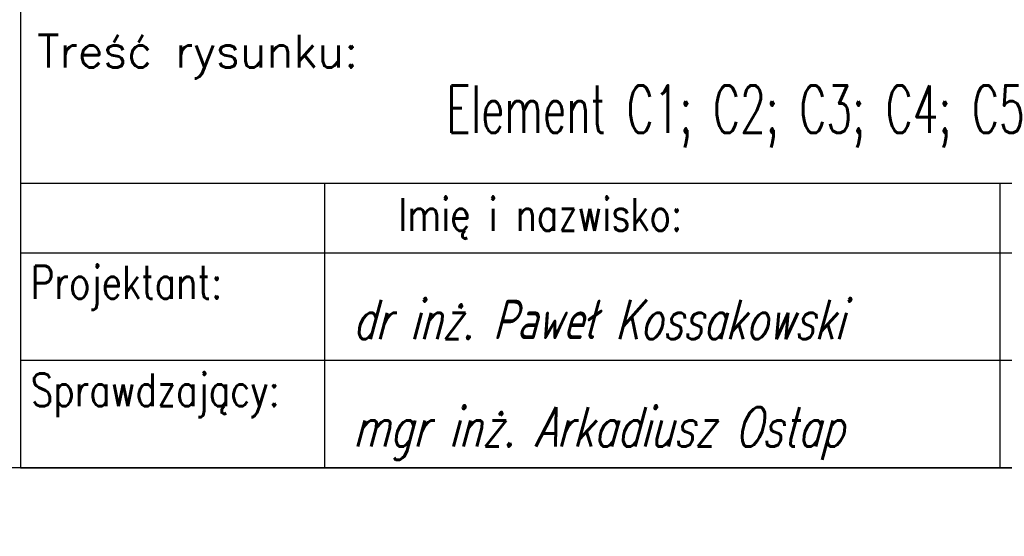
# Model space of a CAD drawing. Header units: millimetres. Extents: x -34919 to 306996, y -293018 to -145733.
# Tile 144 of 256: x 72295 to 72812, y -196154 to -195882. Entities that reach past the tile are written whole.
import ezdxf
from ezdxf.enums import TextEntityAlignment as Align

# ---------------------------------------------------------------- set-up
doc = ezdxf.new("R2010")
doc.units = ezdxf.units.MM
doc.header["$LTSCALE"] = 3
doc.layers.add('Prz', color=5, linetype='Continuous')
doc.layers.add('TABELA', color=7, linetype='Continuous')
doc.layers.add('SIATKA', color=5, linetype='Continuous', lineweight=18)
doc.styles.add('NOVE3', font='romans.shx', dxfattribs={"width": 0.7})
doc.styles.add('ROMANS', font='romans.shx')

# ---------------------------------------------------------------- blocks, each defined once
blk = doc.blocks.new('A$C72E22663')
at = {"layer": 'Prz'}
blk.add_lwpolyline([(-1140, 0), (0, 0), (0, 459.29), (-1140, 459.29)], close=True, dxfattribs=at)
at = {"layer": 'TABELA', "color": 3}
for p, q in [((-1140, 149.76), (-248.8, 149.76)), ((-979.9, 56.54), (-979.9, 149.76)), ((-624.74, 56.54), (-624.74, 149.76)), ((-1140, 113.08), (-248.8, 113.08)), ((-979.9, 0), (-979.9, 93.22)), ((-624.74, 0), (-624.74, 93.22))]:
    blk.add_line(p, q, dxfattribs=at)
at = {"layer": 'TABELA', "color": 2}
blk.add_line((-1140, 56.54), (-248.8, 56.54), dxfattribs=at)
at = {"layer": 'TABELA', "color": 4, "style": 'ROMANS'}
blk.add_text('Treść rysunku:', height=17.28, rotation=360, dxfattribs=at).set_placement((-1131.24, 210.58))
at = {"layer": 'TABELA', "color": 4, "style": 'ROMANS', "width": 0.8}
for s, p in [('Imię i nazwisko:', (-941.25, 124.65)), ('Projektant:', (-1134.55, 88.91)), ('Sprawdzający:', (-1134.55, 32.37))]:
    blk.add_text(s, height=17.28, rotation=360, dxfattribs=at).set_placement(p)
at = {"layer": 'TABELA', "color": 3, "style": 'ROMANS', "oblique": 15}
for s, width, p, p2 in [('dr inż. Paweł Kossakowski', 0.619896, (-965.19, 67.68), (-706.88, 67.68)), ('mgr inż. Arkadiusz Ostap', 0.641167, (-965.19, 11.14), (-706.88, 11.14))]:
    blk.add_text(s, height=20.736, rotation=360, dxfattribs=dict(at, width=width)).set_placement(p, p2, align=Align.FIT)

msp = doc.modelspace()

# ---------------------------------------------------------------- linework, layer by layer
at = {"layer": 'Prz', "elevation": 0}
msp.add_lwpolyline([(73435.084, -196117.464), (69335.084, -196117.464), (69335.084, -193217.464), (73435.084, -193217.464)], close=True, dxfattribs=at)

# ---------------------------------------------------------------- block references
at = {"layer": 'SIATKA', "color": 42}
msp.add_blockref('A$C72E22663', (73435.084, -196117.464, 0), dxfattribs=at)

# ---------------------------------------------------------------- texts
at = {"color": 20, "insert": (33837.901, -182331.101), "char_height": 300, "width": 16331.01415, "attachment_point": 1, "style": 'NOVE3'}
msp.add_mtext('{\\C1;Wytyczne montażowe\\P\\H0.83333x;\\C3;Podczas montażu należy bezwzględnie przestrzegać dopuszczalnych tolerancji z uwagi na ścisłe dopasowanie elementów amortyzujących ugięcia dźwigarów przekrycia auli.\\P\\H1.2x;\\C1;\\PZabezpieczenia antykorozyjne.\\C256;\\P\\H0.83333x;\\C3;Wszystkie elementy stalowe konstrukcji należy poddać ocynkowaniu ogniowemu.\\PKonstrukcje przeznaczone do cynkowania ogniowego powinny odpowiadać następującym warunkom:\\P\\pl900;^I1. Spoiny powinny być wykonane metodą półautomatyczną w osłonie gazów ochronnych. Nie zaleca się spawania elektrodą otuloną, ze względu na złą jakość powłoki cynkowej na spoinach.\\P^I2. Powierzchnia konstrukcji powinna być wolna od: zawalcowań, zgorzelin, odprysków po spawaniu, ostrych krawędzi, zanieczyszczeń farbami, olejami, emulsjami oraz innymi materiałami stosowanymi przy trasowaniu, znakowaniu, spawaniu, wierceniu itp. W przypadku spawania elektrodą należy dokładnie usunąć otulinę spawalniczą w celu zminimalizowania wad powłoki. Po ocynkowaniu uwydatnią się wady jakości powierzchni stali np. zawalcowania, rysy traserskie, zeszlifowania, pory, odpryski spawalnicze, wadliwe spoiny.\\P^I3. Elementy konstrukcyjne powinny posiadać odpowiednie otwory technologiczne do odpowietrzenia, swobodnego przepływu cynku zewnątrz i wewnątrz elementu oraz do podwieszenia (mogą być przyspawane uchwyty z blachy z otworami).\\P^I4. W przypadku powierzchni spawanych na zakładkę, spoina powinna być szczelna ze wszystkich stron (spawana na około), a nakładki szczelnie przylegać do konstrukcji. Przekroje skrzynkowe oraz powierzchnie nakładające się mogą powodować uszkodzenie konstrukcji - pękanie spoin.\\P^I5. Każdy element konstrukcyjny powinien składać się z jednego gatunku stali.\\P^I6. Konstrukcje nie powinny posiadać małych szczelin lub wnęk. Spoiny powinny być szczelne i zamknięte wokół elementu, ponieważ w przeciwnym przypadku mogą po cynkowaniu wylewać się z nich resztki topnika i kwasu pogarszając jakość powłoki (tzw. "krwawe wycieki").\\P^I7. Naddatek wymiarowy dla otworów pod śruby powinien wynosić 1 - 2 mm.\\PTermiczne oddziaływanie kąpieli cynkowej uwalnia w elementach naprężenia wewnętrzne, co może powodować odkształcenia. Szczególnie uwidacznia się to w elementach spawanych. Dotyczy to także dwuteowników spawanych, których odkształcenia po cynkowaniu mogą przekroczyć dopuszczalne normy, oraz nie usztywnionych arkuszy blach i otwartych kształtowników giętych.\\P\\C256;\\P\\pl0;\\H1.2x;\\C1;Malowanie konstrukcji.\\P\\H0.83333x;\\C3;Wszystkie elementy stalowe konstrukcji należy pomalować proszkowo na kolor RAL 9011}', dxfattribs=at)
at = {"layer": 'TABELA', "color": 2, "style": 'ROMANS', "width": 0.7}
msp.add_text('Element C1; C2; C3; C4; C5', height=25, rotation=360, dxfattribs=at).set_placement((72518.791, -195941.317, 0))

doc.saveas('drawing.dxf')
